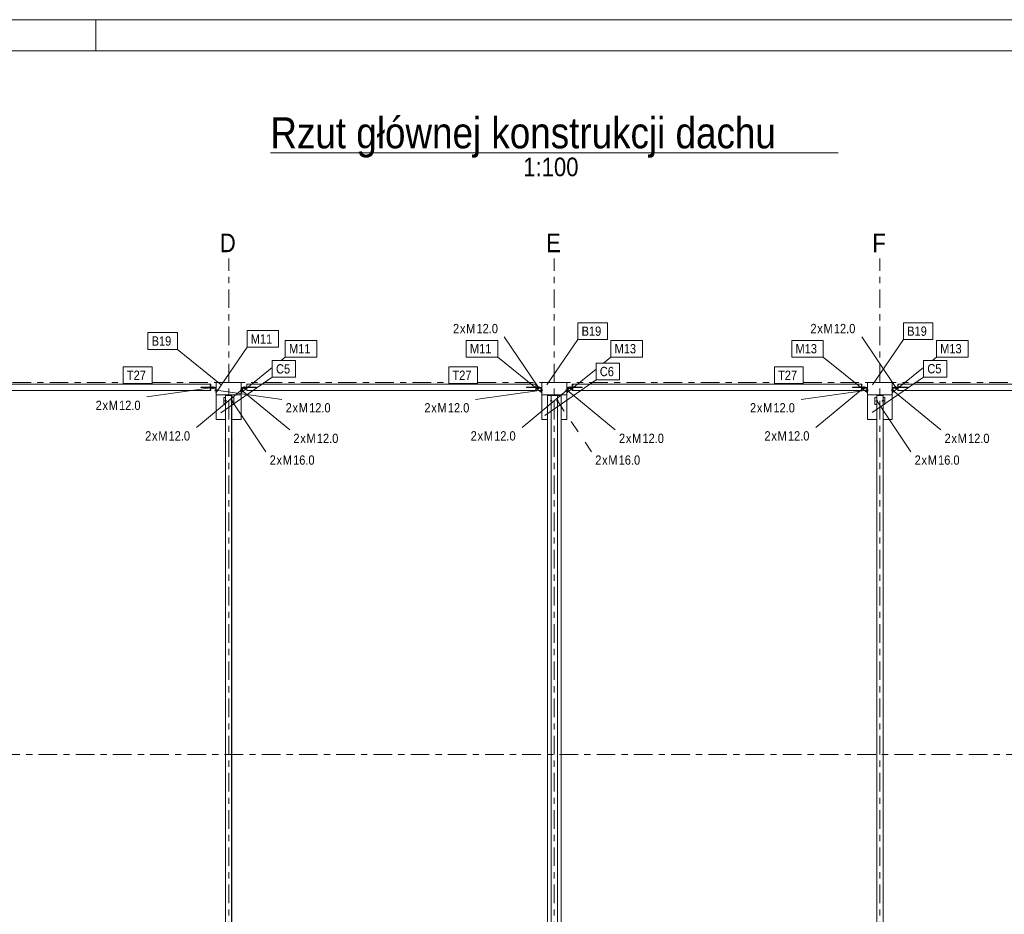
# Model space of a CAD drawing. Header units: millimetres. Extents: x -54 to 556, y -102 to 998.
# Tile 28 of 34: x 124 to 283, y 854 to 998. Entities that reach past the tile are written whole.
import ezdxf

# ---------------------------------------------------------------- set-up
doc = ezdxf.new("R2010")
doc.units = ezdxf.units.MM
for name, pattern in [('XKITLINE00', [0]), ('XKITLINE02', [4, 2, -2]), ('XKITLINE03', [6, 3, -1, 1, -1])]:
    doc.linetypes.add(name, pattern=pattern)
for name, color, linetype, lineweight in [('Arkusz rysunku', 3, 'Continuous', 0), ('Element', 2, 'Continuous', 0), ('Inny typ obiektu', 7, 'Continuous', 0), ('Spoina', 1, 'Continuous', 0), ('Znak elementu', 2, 'Continuous', 0), ('Znak śruby', 4, 'Continuous', 0), ('Śruba', 3, 'Continuous', 0)]:
    doc.layers.add(name, color=color, linetype=linetype, lineweight=lineweight)
doc.styles.add('ARIAL', font='ARIAL.TTF')

msp = doc.modelspace()

# ---------------------------------------------------------------- hatches: boundary and pattern name
at = {"layer": 'Śruba'}
for points in [[(154.85, 939.25), (155, 939.25), (155, 939.15), (154.85, 939.15)], [(154.85, 939.15), (155, 939.15), (155, 939.05), (154.85, 939.05)], [(154.87, 939.25), (155.01, 939.25), (155.01, 939.15), (154.87, 939.15)], [(154.87, 939.15), (155.01, 939.15), (155.01, 939.05), (154.87, 939.05)], [(155.5, 938.82), (155.5, 938.68), (155.4, 938.68), (155.4, 938.82)], [(155.5, 938.82), (155.5, 938.68), (155.4, 938.68), (155.4, 938.82)], [(159.5, 938.68), (159.5, 938.82), (159.6, 938.82), (159.6, 938.68)], [(159.5, 938.68), (159.5, 938.82), (159.6, 938.82), (159.6, 938.68)], [(160.13, 939.15), (159.99, 939.15), (159.99, 939.25), (160.13, 939.25)], [(160.13, 939.05), (159.99, 939.05), (159.99, 939.15), (160.13, 939.15)], [(160.15, 939.15), (160, 939.15), (160, 939.25), (160.15, 939.25)], [(160.15, 939.05), (160, 939.05), (160, 939.15), (160.15, 939.15)], [(207.35, 939.25), (207.5, 939.25), (207.5, 939.15), (207.35, 939.15)], [(207.35, 939.15), (207.5, 939.15), (207.5, 939.05), (207.35, 939.05)], [(207.37, 939.25), (207.51, 939.25), (207.51, 939.15), (207.37, 939.15)], [(207.37, 939.15), (207.51, 939.15), (207.51, 939.05), (207.37, 939.05)], [(208, 938.82), (208, 938.68), (207.9, 938.68), (207.9, 938.82)], [(208, 938.82), (208, 938.68), (207.9, 938.68), (207.9, 938.82)], [(212, 938.68), (212, 938.82), (212.1, 938.82), (212.1, 938.68)], [(212, 938.68), (212, 938.82), (212.1, 938.82), (212.1, 938.68)], [(212.63, 939.15), (212.49, 939.15), (212.49, 939.25), (212.63, 939.25)], [(212.63, 939.05), (212.49, 939.05), (212.49, 939.15), (212.63, 939.15)], [(212.65, 939.15), (212.5, 939.15), (212.5, 939.25), (212.65, 939.25)], [(212.65, 939.05), (212.5, 939.05), (212.5, 939.15), (212.65, 939.15)], [(259.85, 939.25), (260, 939.25), (260, 939.15), (259.85, 939.15)], [(259.85, 939.15), (260, 939.15), (260, 939.05), (259.85, 939.05)], [(259.87, 939.25), (260.01, 939.25), (260.01, 939.15), (259.87, 939.15)], [(259.87, 939.15), (260.01, 939.15), (260.01, 939.05), (259.87, 939.05)], [(260.5, 938.82), (260.5, 938.68), (260.4, 938.68), (260.4, 938.82)], [(260.5, 938.82), (260.5, 938.68), (260.4, 938.68), (260.4, 938.82)], [(264.5, 938.68), (264.5, 938.82), (264.6, 938.82), (264.6, 938.68)], [(264.5, 938.68), (264.5, 938.82), (264.6, 938.82), (264.6, 938.68)], [(265.13, 939.15), (264.99, 939.15), (264.99, 939.25), (265.13, 939.25)], [(265.13, 939.05), (264.99, 939.05), (264.99, 939.15), (265.13, 939.15)], [(265.15, 939.15), (265, 939.15), (265, 939.25), (265.15, 939.25)], [(265.15, 939.05), (265, 939.05), (265, 939.15), (265.15, 939.15)], [(157.91, 937.01), (157.91, 937.02), (157.91, 937.03), (157.92, 937.03), (157.92, 937.04), (157.93, 937.05), (157.93, 937.06), (157.94, 937.06), (157.94, 937.07), (157.95, 937.07), (157.96, 937.08), (157.97, 937.08), (157.97, 937.09), (157.98, 937.09), (157.99, 937.09), (158, 937.09), (158.01, 937.09), (158.02, 937.09), (158.03, 937.09), (158.03, 937.08), (158.04, 937.08), (158.05, 937.07), (158.06, 937.07), (158.06, 937.06), (158.07, 937.06), (158.07, 937.05), (158.08, 937.04), (158.08, 937.03), (158.09, 937.03), (158.09, 937.02), (158.09, 937.01), (158.09, 937), (158.09, 936.99), (158.09, 936.98), (158.09, 936.97), (158.08, 936.97), (158.08, 936.96), (158.07, 936.95), (158.07, 936.94), (158.06, 936.94), (158.06, 936.93), (158.05, 936.93), (158.04, 936.92), (158.03, 936.92), (158.03, 936.91), (158.02, 936.91), (158.01, 936.91), (158, 936.91), (157.99, 936.91), (157.98, 936.91), (157.97, 936.91), (157.97, 936.92), (157.96, 936.92), (157.95, 936.93), (157.94, 936.93), (157.94, 936.94), (157.93, 936.94), (157.93, 936.95), (157.92, 936.96), (157.92, 936.97), (157.91, 936.97), (157.91, 936.98), (157.91, 936.99), (157.91, 937)], [(261.91, 937.01), (261.91, 937.02), (261.91, 937.03), (261.92, 937.03), (261.92, 937.04), (261.93, 937.05), (261.93, 937.06), (261.94, 937.06), (261.94, 937.07), (261.95, 937.07), (261.96, 937.08), (261.97, 937.08), (261.97, 937.09), (261.98, 937.09), (261.99, 937.09), (262, 937.09), (262.01, 937.09), (262.02, 937.09), (262.03, 937.09), (262.03, 937.08), (262.04, 937.08), (262.05, 937.07), (262.06, 937.07), (262.06, 937.06), (262.07, 937.06), (262.07, 937.05), (262.08, 937.04), (262.08, 937.03), (262.09, 937.03), (262.09, 937.02), (262.09, 937.01), (262.09, 937), (262.09, 936.99), (262.09, 936.98), (262.09, 936.97), (262.08, 936.97), (262.08, 936.96), (262.07, 936.95), (262.07, 936.94), (262.06, 936.94), (262.06, 936.93), (262.05, 936.93), (262.04, 936.92), (262.03, 936.92), (262.03, 936.91), (262.02, 936.91), (262.01, 936.91), (262, 936.91), (261.99, 936.91), (261.98, 936.91), (261.97, 936.91), (261.97, 936.92), (261.96, 936.92), (261.95, 936.93), (261.94, 936.93), (261.94, 936.94), (261.93, 936.94), (261.93, 936.95), (261.92, 936.96), (261.92, 936.97), (261.91, 936.97), (261.91, 936.98), (261.91, 936.99), (261.91, 937)]]:
    msp.add_hatch(color=256, dxfattribs=at).paths.add_polyline_path(points, flags=17)

# ---------------------------------------------------------------- linework, layer by layer
at = {"layer": 'Arkusz rysunku', "linetype": 'XKITLINE00', "lineweight": 0}
for p, q in [((556.05, 998.5), (-53.95, 998.5)), ((136.05, 993.5), (136.05, 998.5)), ((551.05, 993.5), (-48.95, 993.5))]:
    msp.add_line(p, q, dxfattribs=at)
at = {"layer": 'Element', "linetype": 'XKITLINE00', "lineweight": 0}
for p, q in [((159.5, 940), (155.5, 940)), ((155.5, 938), (155.5, 940)), ((159.5, 938), (159.5, 940)), ((208, 940), (208, 938)), ((208, 940), (212, 940)), ((212, 940), (212, 938)), ((260.5, 940), (260.5, 938)), ((260.5, 940), (264.5, 940)), ((264.5, 940), (264.5, 938)), ((107.94, 939.7), (154.53, 939.7)), ((154.53, 938.7), (107.94, 938.7)), ((153.03, 939.15), (153.03, 939.25)), ((153.03, 939.25), (155.17, 939.25)), ((154.7, 939.15), (153.03, 939.15)), ((154.6, 939.7), (154.53, 939.7)), ((154.53, 939.25), (154.53, 939.7)), ((154.53, 939.25), (154.53, 939.7)), ((154.53, 938.7), (154.53, 939.15)), ((154.53, 939.15), (154.53, 938.7)), ((154.53, 938.7), (154.6, 938.7)), ((154.57, 939.25), (154.57, 939.7)), ((154.57, 938.7), (154.57, 939.15)), ((154.6, 939.25), (154.6, 939.7)), ((154.6, 938.7), (154.6, 939.15)), ((154.7, 939.05), (154.7, 939.15)), ((154.7, 939.15), (155.5, 939.15)), ((155.4, 939.05), (154.7, 939.05)), ((154.92, 939.15), (154.92, 939.25)), ((155.17, 939.15), (155.17, 939.25)), ((155.17, 939.25), (155.19, 939.25)), ((155.19, 939.15), (155.19, 939.25)), ((155.4, 938.35), (155.4, 939.05)), ((155.5, 938.35), (155.4, 938.35)), ((160.3, 939.15), (159.5, 939.15)), ((159.5, 938.35), (159.6, 938.35)), ((159.6, 938.35), (159.6, 939.05)), ((159.6, 939.05), (160.3, 939.05)), ((159.81, 939.15), (159.81, 939.25)), ((161.94, 939.25), (159.81, 939.25)), ((160.05, 939.15), (160.05, 939.25)), ((160.3, 939.05), (160.3, 939.15)), ((161.94, 939.15), (160.3, 939.15)), ((160.4, 939.25), (160.4, 939.7)), ((160.4, 939.7), (160.44, 939.7)), ((160.4, 939.15), (160.4, 938.7)), ((160.4, 938.7), (160.44, 938.7)), ((160.44, 939.7), (207.03, 939.7)), ((160.44, 939.25), (160.44, 939.7)), ((160.44, 939.7), (160.44, 939.25)), ((160.44, 938.7), (160.44, 939.15)), ((160.44, 938.7), (160.44, 939.15)), ((207.03, 938.7), (160.44, 938.7)), ((161.94, 939.15), (161.94, 939.25)), ((161.94, 939.15), (161.94, 939.25)), ((161.94, 939.25), (161.94, 939.25)), ((161.94, 939.15), (161.94, 939.15)), ((205.53, 939.15), (205.53, 939.25)), ((205.53, 939.25), (207.67, 939.25)), ((207.2, 939.15), (205.53, 939.15)), ((207.03, 939.25), (207.03, 939.7)), ((207.1, 939.7), (207.03, 939.7)), ((207.03, 939.25), (207.03, 939.7)), ((207.03, 939.15), (207.03, 938.7)), ((207.03, 938.7), (207.03, 939.15)), ((207.03, 938.7), (207.1, 938.7)), ((207.07, 939.25), (207.07, 939.7)), ((207.07, 938.7), (207.07, 939.15)), ((207.1, 939.25), (207.1, 939.7)), ((207.1, 938.7), (207.1, 939.15)), ((207.2, 939.05), (207.2, 939.15)), ((207.2, 939.15), (208, 939.15)), ((207.9, 939.05), (207.2, 939.05)), ((207.42, 939.15), (207.42, 939.25)), ((207.67, 939.15), (207.67, 939.25)), ((207.67, 939.25), (207.69, 939.25)), ((207.69, 939.15), (207.69, 939.25)), ((207.9, 938.35), (207.9, 939.05)), ((208, 938.35), (207.9, 938.35)), ((212.8, 939.15), (212, 939.15)), ((212, 938.35), (212.1, 938.35)), ((212.1, 938.35), (212.1, 939.05)), ((212.1, 939.05), (212.8, 939.05)), ((212.31, 939.15), (212.31, 939.25)), ((212.31, 939.25), (214.47, 939.25)), ((212.33, 939.15), (212.33, 939.25)), ((212.58, 939.15), (212.58, 939.25)), ((212.8, 939.15), (214.47, 939.15)), ((212.8, 939.05), (212.8, 939.15)), ((212.97, 939.7), (212.9, 939.7)), ((212.9, 939.7), (212.9, 939.25)), ((212.9, 939.15), (212.9, 938.7)), ((212.9, 938.7), (212.97, 938.7)), ((212.93, 939.25), (212.93, 939.7)), ((212.93, 938.7), (212.93, 939.15)), ((212.97, 939.25), (212.97, 939.7)), ((212.97, 939.25), (212.97, 939.7)), ((212.97, 939.7), (259.56, 939.7)), ((212.97, 938.7), (212.97, 939.15)), ((212.97, 938.7), (212.97, 939.15)), ((259.56, 938.7), (212.97, 938.7)), ((214.47, 939.15), (214.47, 939.25)), ((258.06, 939.15), (258.06, 939.25)), ((258.06, 939.25), (260.19, 939.25)), ((258.06, 939.15), (258.06, 939.25)), ((259.7, 939.15), (258.06, 939.15)), ((259.6, 939.7), (259.56, 939.7)), ((259.56, 939.7), (259.56, 939.25)), ((259.56, 939.25), (259.56, 939.7)), ((259.56, 938.7), (259.56, 939.15)), ((259.56, 938.7), (259.56, 939.15)), ((259.6, 938.7), (259.56, 938.7)), ((259.6, 939.25), (259.6, 939.7)), ((259.6, 939.15), (259.6, 938.7)), ((259.7, 939.05), (259.7, 939.15)), ((259.7, 939.15), (260.5, 939.15)), ((260.4, 939.05), (259.7, 939.05)), ((259.95, 939.15), (259.95, 939.25)), ((260.19, 939.15), (260.19, 939.25)), ((260.4, 938.35), (260.4, 939.05)), ((260.5, 938.35), (260.4, 938.35)), ((265.3, 939.15), (264.5, 939.15)), ((264.5, 938.35), (264.6, 938.35)), ((264.6, 938.35), (264.6, 939.05)), ((264.6, 939.05), (265.3, 939.05)), ((264.81, 939.15), (264.81, 939.25)), ((264.81, 939.25), (266.97, 939.25)), ((264.83, 939.15), (264.83, 939.25)), ((265.08, 939.15), (265.08, 939.25)), ((265.3, 939.15), (266.97, 939.15)), ((265.3, 939.05), (265.3, 939.15)), ((265.47, 939.7), (265.4, 939.7)), ((265.4, 939.7), (265.4, 939.25)), ((265.4, 939.15), (265.4, 938.7)), ((265.4, 938.7), (265.47, 938.7)), ((265.43, 939.25), (265.43, 939.7)), ((265.43, 938.7), (265.43, 939.15)), ((265.47, 939.25), (265.47, 939.7)), ((265.47, 939.25), (265.47, 939.7)), ((265.47, 939.7), (312.06, 939.7)), ((265.47, 938.7), (265.47, 939.15)), ((265.47, 938.7), (265.47, 939.15)), ((312.06, 938.7), (265.47, 938.7)), ((266.97, 939.15), (266.97, 939.25)), ((159.5, 938), (155.5, 938)), ((155.5, 934), (155.5, 938)), ((156.7, 937.58), (156.97, 937.58)), ((156.7, 936.42), (156.7, 937.58)), ((157.97, 937.9), (156.97, 937.9)), ((156.97, 937.9), (156.97, 830.18)), ((157.97, 937.9), (157.97, 937.9)), ((157.97, 937.9), (157.97, 830.18)), ((158, 937.9), (157.97, 937.9)), ((157.97, 937.9), (157.97, 830.18)), ((157.99, 937.48), (157.97, 937.48)), ((157.97, 937.4), (157.99, 937.4)), ((157.99, 937.4), (157.99, 937.48)), ((158, 830.18), (158, 937.9)), ((158, 830.18), (158, 937.9)), ((158, 937.58), (158.3, 937.58)), ((158, 937.4), (158, 937.48)), ((158, 937.48), (158, 937.48)), ((158, 937.4), (158, 937.4)), ((158.3, 936.42), (158.3, 937.58)), ((159.5, 934), (159.5, 938)), ((208, 938), (212, 938)), ((208, 934), (208, 938)), ((208.9, 830.18), (208.9, 937.9)), ((209.5, 937.9), (208.9, 937.9)), ((209.5, 830.18), (209.5, 937.9)), ((209.5, 937.9), (209.5, 937.9)), ((210.5, 937.9), (209.5, 937.9)), ((209.5, 937.9), (209.5, 830.18)), ((210.5, 830.18), (210.5, 937.9)), ((211.1, 937.9), (210.5, 937.9)), ((210.5, 937.9), (210.5, 830.18)), ((211.1, 830.18), (211.1, 937.9)), ((212, 934), (212, 938)), ((260.5, 938), (264.5, 938)), ((260.5, 934), (260.5, 938)), ((261.7, 937.58), (262, 937.58)), ((261.7, 936.42), (261.7, 937.58)), ((262, 937.9), (262, 937.9)), ((262, 937.9), (262, 830.18)), ((263.03, 937.9), (262, 937.9)), ((262, 937.9), (262, 830.18)), ((262, 937.48), (262, 937.48)), ((262, 937.48), (262, 937.4)), ((262, 937.4), (262, 937.4)), ((262.01, 937.4), (262.01, 937.48)), ((262.01, 937.48), (262.03, 937.48)), ((262.03, 937.4), (262.01, 937.4)), ((262.03, 830.18), (262.03, 937.9)), ((262.03, 830.18), (262.03, 937.9)), ((263.03, 830.18), (263.03, 937.9)), ((263.03, 937.58), (263.3, 937.58)), ((263.3, 936.42), (263.3, 937.58)), ((264.5, 934), (264.5, 938)), ((156.7, 936.42), (156.97, 936.42)), ((157.99, 936.6), (157.97, 936.6)), ((157.97, 936.52), (157.99, 936.52)), ((157.99, 936.52), (157.99, 936.6)), ((158, 936.52), (158, 936.6)), ((158, 936.6), (158, 936.6)), ((158, 936.52), (158, 936.52)), ((158, 936.42), (158.3, 936.42)), ((261.7, 936.42), (262, 936.42)), ((262, 936.6), (262, 936.6)), ((262, 936.6), (262, 936.52)), ((262, 936.52), (262, 936.52)), ((262.01, 936.52), (262.01, 936.6)), ((262.01, 936.6), (262.03, 936.6)), ((262.03, 936.52), (262.01, 936.52)), ((263.03, 936.42), (263.3, 936.42)), ((155.5, 934), (156.97, 934)), ((158, 934.9), (158, 934.9)), ((158, 934.9), (158, 929.13)), ((158, 934), (159.5, 934)), ((158, 933.71), (158, 933.71)), ((208, 934), (208.9, 934)), ((211.1, 934), (212, 934)), ((260.5, 934), (262, 934)), ((262, 929.13), (262, 934.9)), ((262, 934.9), (262, 934.9)), ((262, 933.71), (262, 933.71)), ((263.03, 934), (264.5, 934)), ((156.95, 930.73), (156.97, 930.73)), ((156.95, 930.67), (156.95, 930.73)), ((156.95, 930.67), (156.97, 930.67)), ((158, 930.73), (158.05, 930.73)), ((158, 930.67), (158.05, 930.67)), ((158.05, 930.67), (158.05, 930.73)), ((261.95, 930.73), (261.95, 930.67)), ((261.95, 930.73), (262, 930.73)), ((261.95, 930.67), (262, 930.67)), ((263.03, 930.73), (263.05, 930.73)), ((263.03, 930.67), (263.05, 930.67)), ((263.05, 930.73), (263.05, 930.67)), ((158, 929.13), (158, 929.13)), ((262, 929.13), (262, 929.13))]:
    msp.add_line(p, q, dxfattribs=at)
at = {"layer": 'Inny typ obiektu', "linetype": 'XKITLINE00', "lineweight": 0}
msp.add_line((164.22, 977), (255.78, 977), dxfattribs=at)
at = {"layer": 'Spoina', "linetype": 'XKITLINE03', "lineweight": 0}
for p, q in [((157.5, -20), (157.5, 960)), ((210, -20), (210, 960)), ((262.5, -20), (262.5, 960)), ((92.63, 940), (140.48, 940)), ((145.13, 940), (192.98, 940)), ((197.63, 940), (245.48, 940)), ((250.13, 940), (297.98, 940)), ((-5.16, 880), (440, 880))]:
    msp.add_line(p, q, dxfattribs=at)
at = {"layer": 'Znak elementu', "linetype": 'XKITLINE00', "lineweight": 0}
for p, q in [((213.8, 949.61), (218.56, 949.61)), ((213.8, 946.91), (213.8, 949.61)), ((218.56, 946.91), (218.56, 949.61)), ((266.3, 949.61), (271.06, 949.61)), ((266.3, 946.91), (266.3, 949.61)), ((271.06, 946.91), (271.06, 949.61)), ((144.47, 948.02), (149.23, 948.02)), ((144.47, 945.32), (144.47, 948.02)), ((149.23, 945.32), (149.23, 948.02)), ((160.45, 948.36), (165.54, 948.36)), ((160.45, 945.66), (160.45, 948.36)), ((165.54, 945.66), (165.54, 948.36)), ((166.62, 946.78), (171.71, 946.78)), ((166.62, 944.08), (166.62, 946.78)), ((171.71, 944.08), (171.71, 946.78)), ((195.79, 946.78), (200.88, 946.78)), ((195.79, 944.08), (195.79, 946.78)), ((200.88, 944.08), (200.88, 946.78)), ((208.8, 939.6), (213.8, 946.91)), ((213.8, 946.91), (218.56, 946.91)), ((219.12, 946.78), (224.21, 946.78)), ((219.12, 944.08), (219.12, 946.78)), ((224.21, 944.08), (224.21, 946.78)), ((248.29, 946.78), (253.38, 946.78)), ((248.29, 944.08), (248.29, 946.78)), ((253.38, 944.08), (253.38, 946.78)), ((261.3, 939.6), (266.3, 946.91)), ((266.3, 946.91), (271.06, 946.91)), ((271.62, 946.78), (276.71, 946.78)), ((271.62, 944.08), (271.62, 946.78)), ((276.71, 944.08), (276.71, 946.78)), ((144.47, 945.32), (149.23, 945.32)), ((156.3, 939.6), (149.23, 945.32)), ((155.45, 938.35), (160.45, 945.66)), ((160.45, 945.66), (165.54, 945.66)), ((164.53, 943.53), (168.29, 943.53)), ((164.53, 940.83), (164.53, 943.53)), ((165.94, 943.53), (166.62, 944.08)), ((166.62, 944.08), (171.71, 944.08)), ((168.29, 940.83), (168.29, 943.53)), ((195.79, 944.08), (200.88, 944.08)), ((207.95, 938.35), (200.88, 944.08)), ((216.74, 943.1), (220.5, 943.1)), ((216.74, 940.4), (216.74, 943.1)), ((217.91, 943.1), (219.12, 944.08)), ((219.12, 944.08), (224.21, 944.08)), ((220.5, 940.4), (220.5, 943.1)), ((248.29, 944.08), (253.38, 944.08)), ((260.45, 938.35), (253.38, 944.08)), ((269.55, 943.55), (273.3, 943.55)), ((269.55, 940.85), (269.55, 943.55)), ((270.97, 943.55), (271.62, 944.08)), ((271.62, 944.08), (276.71, 944.08)), ((273.3, 940.85), (273.3, 943.55)), ((140.48, 942.5), (145.13, 942.5)), ((140.48, 939.8), (140.48, 942.5)), ((145.13, 939.8), (145.13, 942.5)), ((159.55, 938.35), (164.53, 942.38)), ((192.98, 942.5), (197.63, 942.5)), ((192.98, 939.8), (192.98, 942.5)), ((197.63, 939.8), (197.63, 942.5)), ((212.05, 938.35), (216.74, 942.15)), ((245.48, 942.5), (250.13, 942.5)), ((245.48, 939.8), (245.48, 942.5)), ((250.13, 939.8), (250.13, 942.5)), ((264.55, 938.35), (269.55, 942.39)), ((156.24, 935.1), (164.53, 940.83)), ((164.53, 940.83), (168.29, 940.83)), ((208.45, 934.68), (216.74, 940.4)), ((216.74, 940.4), (220.5, 940.4)), ((261.25, 935.13), (269.55, 940.85)), ((269.55, 940.85), (273.3, 940.85)), ((140.48, 939.8), (145.13, 939.8)), ((192.98, 939.8), (197.63, 939.8)), ((245.48, 939.8), (250.13, 939.8))]:
    msp.add_line(p, q, dxfattribs=at)
at = {"layer": 'Znak śruby', "linetype": 'XKITLINE00', "lineweight": 0}
for p, q in [((207.44, 939.15), (201.94, 947.33)), ((265.07, 939.15), (259.57, 947.33)), ((154.94, 939.15), (144.31, 937.65)), ((160.07, 939.15), (152.3, 932.72)), ((155.45, 938.75), (166.08, 937.25)), ((159.55, 938.75), (167.33, 932.32)), ((207.95, 938.75), (197.32, 937.25)), ((212.57, 939.15), (204.8, 932.72)), ((212.05, 938.75), (219.83, 932.32)), ((260.45, 938.75), (249.82, 937.25)), ((259.94, 939.15), (252.16, 932.72)), ((264.55, 938.75), (272.33, 932.32)), ((158, 937), (163.5, 928.82)), ((262, 937), (267.5, 928.82))]:
    msp.add_line(p, q, dxfattribs=at)
at = {"layer": 'Znak śruby', "linetype": 'XKITLINE02', "lineweight": 0}
msp.add_line((210.5, 937), (216, 928.82), dxfattribs=at)
at = {"layer": 'Śruba', "linetype": 'XKITLINE00', "lineweight": 0}
for p, q in [((154.85, 939.25), (154.85, 939.15)), ((154.85, 939.15), (154.85, 939.05)), ((154.87, 939.25), (154.87, 939.15)), ((154.87, 939.15), (154.87, 939.05)), ((154.93, 939.35), (154.93, 938.95)), ((154.94, 939.35), (154.94, 938.95)), ((155, 939.25), (155, 939.15)), ((155, 939.15), (155, 939.05)), ((155.01, 939.25), (155.01, 939.15)), ((155.01, 939.15), (155.01, 939.05)), ((155.67, 938.75), (155.23, 938.75)), ((155.67, 938.75), (155.23, 938.75)), ((155.5, 938.82), (155.4, 938.82)), ((155.5, 938.82), (155.4, 938.82)), ((155.5, 938.68), (155.4, 938.68)), ((155.5, 938.68), (155.4, 938.68)), ((159.33, 938.75), (159.77, 938.75)), ((159.33, 938.75), (159.77, 938.75)), ((159.5, 938.82), (159.6, 938.82)), ((159.5, 938.82), (159.6, 938.82)), ((159.5, 938.68), (159.6, 938.68)), ((159.5, 938.68), (159.6, 938.68)), ((159.99, 939.25), (159.99, 939.15)), ((159.99, 939.15), (159.99, 939.05)), ((160, 939.25), (160, 939.15)), ((160, 939.15), (160, 939.05)), ((160.06, 939.35), (160.06, 938.95)), ((160.07, 939.35), (160.07, 938.95)), ((160.13, 939.25), (160.13, 939.15)), ((160.13, 939.15), (160.13, 939.05)), ((160.15, 939.25), (160.15, 939.15)), ((160.15, 939.15), (160.15, 939.05)), ((207.35, 939.25), (207.35, 939.15)), ((207.35, 939.15), (207.35, 939.05)), ((207.37, 939.25), (207.37, 939.15)), ((207.37, 939.15), (207.37, 939.05)), ((207.43, 939.35), (207.43, 938.95)), ((207.44, 939.35), (207.44, 938.95)), ((207.5, 939.25), (207.5, 939.15)), ((207.5, 939.15), (207.5, 939.05)), ((207.51, 939.25), (207.51, 939.15)), ((207.51, 939.15), (207.51, 939.05)), ((208.17, 938.75), (207.73, 938.75)), ((208.17, 938.75), (207.73, 938.75)), ((208, 938.82), (207.9, 938.82)), ((208, 938.82), (207.9, 938.82)), ((208, 938.68), (207.9, 938.68)), ((208, 938.68), (207.9, 938.68)), ((211.83, 938.75), (212.27, 938.75)), ((211.83, 938.75), (212.27, 938.75)), ((212, 938.82), (212.1, 938.82)), ((212, 938.82), (212.1, 938.82)), ((212, 938.68), (212.1, 938.68)), ((212, 938.68), (212.1, 938.68)), ((212.49, 939.25), (212.49, 939.15)), ((212.49, 939.15), (212.49, 939.05)), ((212.5, 939.25), (212.5, 939.15)), ((212.5, 939.15), (212.5, 939.05)), ((212.56, 939.35), (212.56, 938.95)), ((212.57, 939.35), (212.57, 938.95)), ((212.63, 939.25), (212.63, 939.15)), ((212.63, 939.15), (212.63, 939.05)), ((212.65, 939.25), (212.65, 939.15)), ((212.65, 939.15), (212.65, 939.05)), ((259.85, 939.25), (259.85, 939.15)), ((259.85, 939.15), (259.85, 939.05)), ((259.87, 939.25), (259.87, 939.15)), ((259.87, 939.15), (259.87, 939.05)), ((259.93, 939.35), (259.93, 938.95)), ((259.94, 939.35), (259.94, 938.95)), ((260, 939.25), (260, 939.15)), ((260, 939.15), (260, 939.05)), ((260.01, 939.25), (260.01, 939.15)), ((260.01, 939.15), (260.01, 939.05)), ((260.67, 938.75), (260.23, 938.75)), ((260.67, 938.75), (260.23, 938.75)), ((260.5, 938.82), (260.4, 938.82)), ((260.5, 938.82), (260.4, 938.82)), ((260.5, 938.68), (260.4, 938.68)), ((260.5, 938.68), (260.4, 938.68)), ((264.33, 938.75), (264.77, 938.75)), ((264.33, 938.75), (264.77, 938.75)), ((264.5, 938.82), (264.6, 938.82)), ((264.5, 938.82), (264.6, 938.82)), ((264.5, 938.68), (264.6, 938.68)), ((264.5, 938.68), (264.6, 938.68)), ((264.99, 939.25), (264.99, 939.15)), ((264.99, 939.15), (264.99, 939.05)), ((265, 939.25), (265, 939.15)), ((265, 939.15), (265, 939.05)), ((265.06, 939.35), (265.06, 938.95)), ((265.07, 939.35), (265.07, 938.95)), ((265.13, 939.25), (265.13, 939.15)), ((265.13, 939.15), (265.13, 939.05)), ((265.15, 939.25), (265.15, 939.15)), ((265.15, 939.15), (265.15, 939.05)), ((156.82, 937), (156.94, 937)), ((157, 937.18), (157, 937.06)), ((157, 936.82), (157, 936.94)), ((157.18, 937), (157.06, 937)), ((157.82, 937), (158.18, 937)), ((158, 936.82), (158, 937.18)), ((209.32, 937), (209.44, 937)), ((209.5, 937.18), (209.5, 937.06)), ((209.5, 936.82), (209.5, 936.94)), ((209.68, 937), (209.56, 937)), ((210.32, 937), (210.44, 937)), ((210.5, 937.18), (210.5, 937.06)), ((210.5, 936.82), (210.5, 936.94)), ((210.68, 937), (210.56, 937)), ((261.82, 937), (262.18, 937)), ((262, 936.82), (262, 937.18)), ((262.82, 937), (262.94, 937)), ((263, 937.18), (263, 937.06)), ((263, 936.82), (263, 936.94)), ((263.18, 937), (263.06, 937))]:
    msp.add_line(p, q, dxfattribs=at)

# ---------------------------------------------------------------- texts
at = {"layer": 'Inny typ obiektu', "style": 'ARIAL', "width": 0.85}
for s, height, p in [('Rzut głównej konstrukcji dachu', 5, (164.22, 977.75)), ('1:100', 3, (204.99, 973.25))]:
    msp.add_text(s, height=height, dxfattribs=at).set_placement(p)
at = {"layer": 'Spoina', "style": 'ARIAL', "width": 0.85}
for s, p in [('D', (156.06, 961)), ('E', (208.67, 961)), ('F', (261.28, 961))]:
    msp.add_text(s, height=3, dxfattribs=at).set_placement(p)
at = {"layer": 'Znak elementu', "style": 'ARIAL', "width": 0.85}
for s, p in [('B19', (214.4, 947.51)), ('B19', (266.9, 947.51)), ('B19', (145.07, 945.92)), ('M11', (161.05, 946.26)), ('M11', (167.22, 944.68)), ('M11', (196.39, 944.68)), ('M13', (219.72, 944.68)), ('M13', (248.89, 944.68)), ('M13', (272.22, 944.68)), ('T27', (141.08, 940.4)), ('C5', (165.13, 941.43)), ('T27', (193.58, 940.4)), ('C6', (217.34, 941)), ('T27', (246.08, 940.4)), ('C5', (270.15, 941.45))]:
    msp.add_text(s, height=1.5, dxfattribs=at).set_placement(p)
at = {"layer": 'Znak śruby', "style": 'ARIAL', "width": 0.85}
for s, p in [('2', (193.67, 947.93)), ('12.0', (197.45, 947.93)), ('2', (251.3, 947.93)), ('12.0', (255.08, 947.93)), ('x', (194.78, 947.93)), ('M', (195.78, 947.93)), ('x', (252.41, 947.93)), ('M', (253.41, 947.93)), ('2', (136.04, 935.55)), ('M', (138.15, 935.55)), ('12.0', (139.82, 935.55)), ('x', (137.15, 935.55)), ('2', (166.68, 935.15)), ('x', (167.79, 935.15)), ('M', (168.79, 935.15)), ('12.0', (170.46, 935.15)), ('2', (189.05, 935.15)), ('x', (190.16, 935.15)), ('M', (191.16, 935.15)), ('12.0', (192.83, 935.15)), ('2', (241.55, 935.15)), ('x', (242.66, 935.15)), ('M', (243.66, 935.15)), ('12.0', (245.33, 935.15)), ('2', (144.02, 930.62)), ('M', (146.14, 930.62)), ('12.0', (147.8, 930.62)), ('2', (196.52, 930.62)), ('M', (198.64, 930.62)), ('12.0', (200.3, 930.62)), ('2', (243.89, 930.62)), ('M', (246, 930.62)), ('12.0', (247.67, 930.62)), ('x', (145.13, 930.62)), ('2', (167.93, 930.22)), ('x', (169.04, 930.22)), ('M', (170.04, 930.22)), ('12.0', (171.71, 930.22)), ('x', (197.63, 930.62)), ('2', (220.43, 930.22)), ('x', (221.54, 930.22)), ('M', (222.54, 930.22)), ('12.0', (224.21, 930.22)), ('x', (245, 930.62)), ('2', (272.93, 930.22)), ('x', (274.04, 930.22)), ('M', (275.04, 930.22)), ('12.0', (276.71, 930.22)), ('2', (164.1, 926.72)), ('x', (165.21, 926.72)), ('M', (166.21, 926.72)), ('16.0', (167.88, 926.72)), ('2', (216.6, 926.72)), ('x', (217.71, 926.72)), ('M', (218.71, 926.72)), ('16.0', (220.38, 926.72)), ('2', (268.1, 926.72)), ('x', (269.21, 926.72)), ('M', (270.21, 926.72)), ('16.0', (271.88, 926.72))]:
    msp.add_text(s, height=1.5, dxfattribs=at).set_placement(p)

doc.saveas('drawing.dxf')
